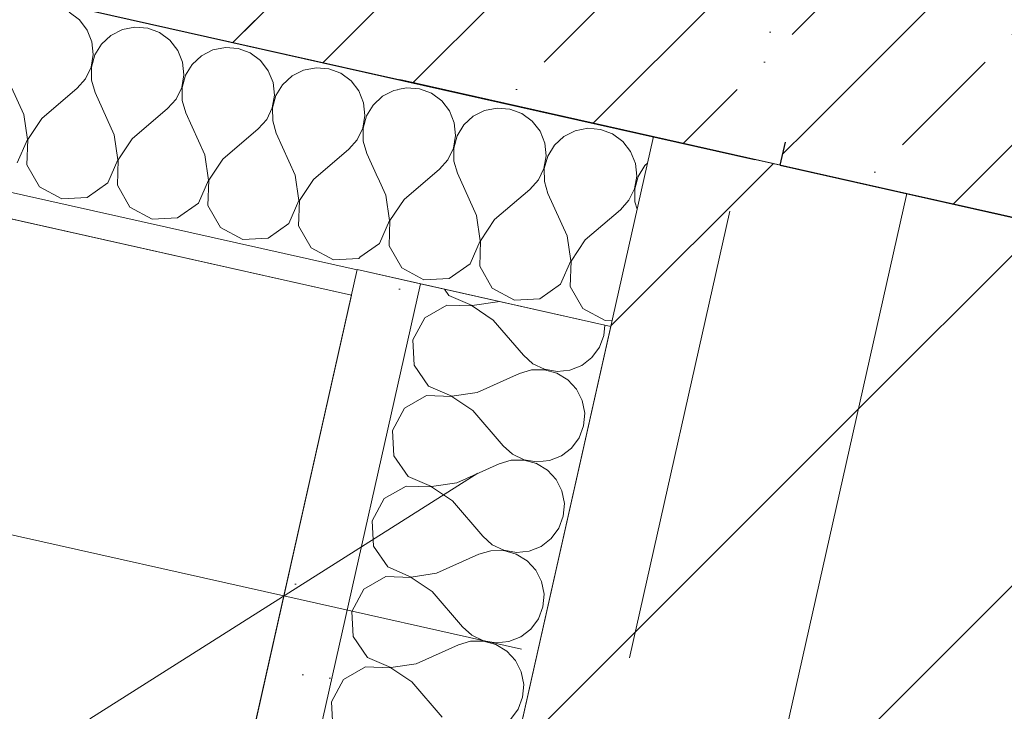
# Model space of a CAD drawing. Header units: millimetres. Extents: x -7145539 to 8272368, y 6117771 to 6337028.
# Tile 115 of 213: x -6865835 to -6865078, y 6135007 to 6135540. Entities that reach past the tile are written whole.
import ezdxf
from ezdxf.enums import TextEntityAlignment as Align

# ---------------------------------------------------------------- set-up
doc = ezdxf.new("R2010")
doc.units = ezdxf.units.MM
doc.header["$MEASUREMENT"] = 0
doc.linetypes.add('Штрихпунктирная', pattern=[670.277762, 352.777767, -176.388884, 0, -141.111112])
for name, color, linetype in [('S - квартира_помещение.АР', 7, 'Continuous'), ('АР-Стены_внешние_.АР', 7, 'Continuous'), ('АР-Стены_внутренние_пилоны.АР', 7, 'Continuous'), ('АР-Чертеж-Оси_Осевые размеры.АР', 7, 'Continuous'), ('АР-Чертеж-Размеры.АР', 7, 'Continuous')]:
    doc.layers.add(name, color=color, linetype=linetype)
for name, color, linetype, lineweight in [('АР-Стены_внешние_.АР_Ном._пера__1', 7, 'Continuous', 30), ('АР-Стены_внутренние_пилоны.АР_Ном._пера__1', 7, 'Continuous', 15), ('АР-Чертеж-Оси_Осевые размеры.АР_Ном._пера__120', 7, 'Continuous', 0), ('АР-Чертеж-Размеры.АР_Ном._пера__1', 7, 'Continuous', 0)]:
    doc.layers.add(name, color=color, linetype=linetype, lineweight=lineweight)
doc.styles.add('РЎР“Р•РќР•Р\xa0Р\x98Р\xa0_РЎРўР\x98Р›Р¬_2', font='GOTHIC.TTF')
doc.styles.add('РЎР“Р•РќР•Р\xa0Р\x98Р\xa0_РЎРўР\x98Р›Р¬_6', font='GOST_Common.ttf')
doc.dimstyles.new('СГЕНЕРИР_СТИЛЬ__5', dxfattribs={"dimtxt": 150, "dimasz": 237.5, "dimexe": 0.18, "dimexo": 0.0625, "dimgap": 0, "dimtad": 1, "dimdec": 0, "dimzin": 0, "dimdsep": 46, "dimtxsty": 'РЎР“Р•РќР•Р\xa0Р\x98Р\xa0_РЎРўР\x98Р›Р¬_6', "dimblk": 'ARROWHEAD_6', "dimblk1": 'ARROWHEAD_6', "dimblk2": 'ARROWHEAD_6', "dimcen": 0.09, "dimse1": 1, "dimse2": 1, "dimclrd": 7, "dimclre": 7, "dimclrt": 7, "dimazin": 0, "dimtfac": 1, "dimtdec": 4, "dimtmove": 0, "dimatfit": 3, "dimfxl": 1, "dimtolj": 1, "dimtzin": 0, "dimarcsym": 0})
pattern_1 = [(45, (-6256761.35, 6563027.8), (-111.369318, 111.369318), [0, -105, 0, -157.5]), (110, (-6256411.35, 6563027.8), (148.001588, 53.868173), [0, -77, 0, -133])]
pattern_2 = [(45, (-6256761.35, 6562677.8), (-84.852814, 84.852814), []), (45, (-6256803.77, 6562720.22), (-84.852814, 84.852814), [90, -30, 0, -30])]
pattern_3 = [(45, (-6256761.35, 6562677.8), (-127.279217, 127.279217), [])]

# ---------------------------------------------------------------- blocks, each defined once
blk = doc.blocks.new('*X815', base_point=(-6256761.35, 6562677.79))
at = {"layer": 'АР-Стены_внешние_.АР_Ном._пера__1', "color": 7, "linetype": 'Continuous', "lineweight": 0}
for p, q in [((-6865789.38, 6135540.06), (-6865797.31, 6135545.92)), ((-6865783.36, 6135532.27), (-6865789.38, 6135540.06)), ((-6865779.69, 6135523.12), (-6865783.36, 6135532.27)), ((-6865765.11, 6135528.17), (-6865772.33, 6135521.47)), ((-6865756.33, 6135532.64), (-6865765.11, 6135528.17)), ((-6865746.66, 6135534.54), (-6865756.33, 6135532.64)), ((-6865736.84, 6135533.73), (-6865746.66, 6135534.54)), ((-6865727.62, 6135530.26), (-6865736.84, 6135533.73)), ((-6865719.69, 6135524.41), (-6865727.62, 6135530.26)), ((-6865778.67, 6135513.32), (-6865779.69, 6135523.12)), ((-6865772.33, 6135521.47), (-6865777.45, 6135513.05)), ((-6865713.66, 6135516.61), (-6865719.69, 6135524.41)), ((-6865780.36, 6135503.61), (-6865778.67, 6135513.32)), ((-6865777.45, 6135513.05), (-6865780.07, 6135503.55)), ((-6865710, 6135507.47), (-6865713.66, 6135516.61)), ((-6865686.64, 6135516.99), (-6865695.42, 6135512.51)), ((-6865676.97, 6135518.89), (-6865686.64, 6135516.99)), ((-6865667.15, 6135518.08), (-6865676.97, 6135518.89)), ((-6865657.92, 6135514.61), (-6865667.15, 6135518.08)), ((-6865650, 6135508.76), (-6865657.92, 6135514.61)), ((-6865708.97, 6135497.67), (-6865710, 6135507.47)), ((-6865702.64, 6135505.81), (-6865707.76, 6135497.39)), ((-6865695.42, 6135512.51), (-6865702.64, 6135505.81)), ((-6865643.97, 6135500.96), (-6865650, 6135508.76)), ((-6865832.28, 6135467.32), (-6865846.93, 6135499.89)), ((-6865784.64, 6135494.73), (-6865780.36, 6135503.61)), ((-6865780.07, 6135503.55), (-6865780, 6135493.69)), ((-6865640.31, 6135491.81), (-6865643.97, 6135500.96)), ((-6865616.94, 6135501.33), (-6865625.72, 6135496.86)), ((-6865607.28, 6135503.24), (-6865616.94, 6135501.33)), ((-6865597.46, 6135502.42), (-6865607.28, 6135503.24)), ((-6865588.23, 6135498.96), (-6865597.46, 6135502.42)), ((-6865580.3, 6135493.1), (-6865588.23, 6135498.96)), ((-6865791.18, 6135487.37), (-6865784.64, 6135494.73)), ((-6865780, 6135493.69), (-6865777.24, 6135484.24)), ((-6865710.66, 6135487.96), (-6865708.97, 6135497.67)), ((-6865707.76, 6135497.39), (-6865710.38, 6135487.9)), ((-6865639.28, 6135482.01), (-6865640.31, 6135491.81)), ((-6865625.72, 6135496.86), (-6865632.95, 6135490.16)), ((-6865574.28, 6135485.31), (-6865580.3, 6135493.1)), ((-6865818.35, 6135464.18), (-6865791.18, 6135487.37)), ((-6865762.59, 6135451.66), (-6865777.24, 6135484.24)), ((-6865714.94, 6135479.08), (-6865710.66, 6135487.96)), ((-6865710.38, 6135487.9), (-6865710.31, 6135478.04)), ((-6865632.95, 6135490.16), (-6865638.07, 6135481.74)), ((-6865570.61, 6135476.16), (-6865574.28, 6135485.31)), ((-6865547.25, 6135485.68), (-6865556.03, 6135481.21)), ((-6865544.47, 6135486.23), (-6865547.25, 6135485.68)), ((-6865721.49, 6135471.71), (-6865714.94, 6135479.08)), ((-6865710.31, 6135478.04), (-6865707.55, 6135468.58)), ((-6865640.97, 6135472.31), (-6865639.28, 6135482.01)), ((-6865638.07, 6135481.74), (-6865640.69, 6135472.24)), ((-6865569.59, 6135466.36), (-6865570.61, 6135476.16)), ((-6865556.03, 6135481.21), (-6865563.26, 6135474.51)), ((-6865748.65, 6135448.53), (-6865721.49, 6135471.71)), ((-6865692.9, 6135436.01), (-6865707.55, 6135468.58)), ((-6865645.25, 6135463.43), (-6865640.97, 6135472.31)), ((-6865640.69, 6135472.24), (-6865640.62, 6135462.39)), ((-6865563.26, 6135474.51), (-6865568.37, 6135466.09)), ((-6865829.45, 6135448), (-6865832.28, 6135467.32)), ((-6865818.35, 6135464.18), (-6865829.17, 6135447.94)), ((-6865651.79, 6135456.06), (-6865645.25, 6135463.43)), ((-6865640.62, 6135462.39), (-6865637.85, 6135452.93)), ((-6865571.28, 6135456.65), (-6865569.59, 6135466.36)), ((-6865568.37, 6135466.09), (-6865571, 6135456.59)), ((-6865678.96, 6135432.88), (-6865651.79, 6135456.06)), ((-6865623.21, 6135420.36), (-6865637.85, 6135452.93)), ((-6865575.56, 6135447.78), (-6865571.28, 6135456.65)), ((-6865571, 6135456.59), (-6865570.92, 6135446.74)), ((-6865837.19, 6135430.08), (-6865829.45, 6135448)), ((-6865829.17, 6135447.94), (-6865829.83, 6135428.43)), ((-6865759.76, 6135432.35), (-6865762.59, 6135451.66)), ((-6865748.65, 6135448.53), (-6865759.48, 6135432.29)), ((-6865582.1, 6135440.41), (-6865575.56, 6135447.78)), ((-6865570.92, 6135446.74), (-6865568.16, 6135437.28)), ((-6865609.27, 6135417.23), (-6865582.1, 6135440.41)), ((-6865559.69, 6135418.45), (-6865568.16, 6135437.28)), ((-6865767.5, 6135414.43), (-6865759.76, 6135432.35)), ((-6865759.48, 6135432.29), (-6865760.14, 6135412.78)), ((-6865690.06, 6135416.7), (-6865692.9, 6135436.01)), ((-6865678.96, 6135432.88), (-6865689.78, 6135416.64)), ((-6865829.83, 6135428.43), (-6865820.14, 6135411.49)), ((-6865783.5, 6135403.26), (-6865767.5, 6135414.43)), ((-6865697.81, 6135398.78), (-6865690.06, 6135416.7)), ((-6865689.78, 6135416.64), (-6865690.45, 6135397.13)), ((-6865620.37, 6135401.05), (-6865623.21, 6135420.36)), ((-6865609.27, 6135417.23), (-6865620.09, 6135400.98)), ((-6865820.14, 6135411.49), (-6865802.99, 6135402.17)), ((-6865760.14, 6135412.78), (-6865750.45, 6135395.84)), ((-6865802.99, 6135402.17), (-6865783.5, 6135403.26)), ((-6865628.11, 6135383.13), (-6865620.37, 6135401.05)), ((-6865620.09, 6135400.98), (-6865620.76, 6135381.47)), ((-6865750.45, 6135395.84), (-6865733.3, 6135386.52)), ((-6865713.81, 6135387.61), (-6865697.81, 6135398.78)), ((-6865690.45, 6135397.13), (-6865680.76, 6135380.18)), ((-6865733.3, 6135386.52), (-6865713.81, 6135387.61)), ((-6865680.76, 6135380.18), (-6865663.61, 6135370.86)), ((-6865644.12, 6135371.95), (-6865628.11, 6135383.13)), ((-6865620.76, 6135381.47), (-6865611.07, 6135364.53)), ((-6865663.61, 6135370.86), (-6865644.12, 6135371.95)), ((-6865611.07, 6135364.53), (-6865593.91, 6135355.21)), ((-6865593.91, 6135355.21), (-6865574.43, 6135356.3)), ((-6865574.43, 6135356.3), (-6865573.51, 6135356.94))]:
    blk.add_line(p, q, dxfattribs=at)
blk = doc.blocks.new('Стена_204_1', base_point=(-6868370.02, 6136231.28))
at = {"layer": 'АР-Стены_внешние_.АР', "linetype": 'Continuous', "lineweight": 0, "true_color": 0x000000}
h = blk.add_hatch(dxfattribs=at)
h.set_pattern_fill('БЛОКИ_БЕТОННЫЕ_ЭФФЕКТИВН_70', color=18, style=0, pattern_type=2)
h.set_pattern_definition([(45, (-6256761.35, 6562677.8), (-127.27922, 127.27922), [])])
h.paths.add_polyline_path([(-6866718.69, 6135962.89), (-6866762.52, 6135767.75), (-6865542.77, 6135493.8), (-6865498.94, 6135688.94)])
h = blk.add_hatch(dxfattribs=at)
h.set_pattern_fill('ШТУКАТУРКА__ГИПС_01_0001', color=18, style=0, pattern_type=2)
h.set_pattern_definition(pattern_1)
h.paths.add_polyline_path([(-6866795.39, 6135621.4), (-6866799.77, 6135601.88), (-6865580.02, 6135327.93), (-6865575.64, 6135347.45)])
at = {"layer": 'АР-Стены_внешние_.АР_Ном._пера__1', "color": 7, "linetype": 'Continuous', "lineweight": 15}
blk.add_line((-6866762.52, 6135767.75), (-6865542.77, 6135493.8), dxfattribs=at)
at = {"layer": 'АР-Стены_внешние_.АР_Ном._пера__1', "color": 7, "linetype": 'Continuous', "lineweight": 0}
blk.add_line((-6866795.39, 6135621.4), (-6865575.64, 6135347.45), dxfattribs=at)
at = {"layer": 'АР-Стены_внешние_.АР_Ном._пера__1', "color": 7, "linetype": 'Continuous', "lineweight": 0, "flags": 128}
blk.add_lwpolyline([(-6866799.77, 6135601.88), (-6865580.02, 6135327.93)], dxfattribs=at)
at = {"layer": 'АР-Стены_внешние_.АР', "color": 7, "lineweight": 0}
blk.add_blockref('*X815', (-6256761.35, 6562677.79), dxfattribs=at)
blk = doc.blocks.new('Стена_275_1', base_point=(-6865130.56, 6135503.71))
at = {"layer": 'АР-Стены_внешние_.АР', "linetype": 'Continuous', "lineweight": 0, "true_color": 0x000000}
h = blk.add_hatch(dxfattribs=at)
h.set_pattern_fill('ЖЕЛЕЗОБЕТОН__PROJECT__0001', color=18, style=0, pattern_type=2)
h.set_pattern_definition(pattern_2)
h.paths.add_polyline_path([(-6865225.73, 6135627.58), (-6866308.77, 6135870.81), (-6866352.59, 6135675.67), (-6865269.56, 6135432.44)])
h = blk.add_hatch(dxfattribs=at)
h.set_pattern_fill('ЖЕЛЕЗОБЕТОН__PROJECT__0001', color=18, style=0, pattern_type=2)
h.set_pattern_definition(pattern_2)
h.paths.add_polyline_path([(-6865225.73, 6135627.58), (-6865269.56, 6135432.44), (-6865246.03, 6135445.94), (-6865206.22, 6135623.2)])
at = {"layer": 'АР-Стены_внешние_.АР_Ном._пера__1', "color": 7, "linetype": 'Continuous', "lineweight": 30, "flags": 128}
blk.add_lwpolyline([(-6866352.59, 6135675.67), (-6865269.56, 6135432.44)], dxfattribs=at)
at = {"layer": 'АР-Стены_внутренние_пилоны.АР_Ном._пера__1', "color": 7, "linetype": 'Continuous', "lineweight": 30}
blk.add_line((-6865269.56, 6135432.44), (-6865269.55, 6135432.44), dxfattribs=at)
blk = doc.blocks.new('Стена_319_1', base_point=(-6864714.19, 6137357.81))
at = {"layer": 'АР-Стены_внутренние_пилоны.АР', "linetype": 'Continuous', "lineweight": 0, "true_color": 0x000000}
h = blk.add_hatch(dxfattribs=at)
h.set_pattern_fill('ЖЕЛЕЗОБЕТОН__PROJECT__0001', color=18, style=0, pattern_type=2)
h.set_pattern_definition(pattern_2)
h.paths.add_polyline_path([(-6865206.22, 6135623.2), (-6865246.03, 6135445.94), (-6865012.85, 6135579.77)])
h = blk.add_hatch(dxfattribs=at)
h.set_pattern_fill('ЖЕЛЕЗОБЕТОН__PROJECT__0001', color=18, style=0, pattern_type=2)
h.set_pattern_definition(pattern_2)
h.paths.add_polyline_path([(-6865250.04, 6135428.06), (-6865054.9, 6135384.23), (-6865011.08, 6135579.37), (-6865012.85, 6135579.77), (-6865246.03, 6135445.94)])
h = blk.add_hatch(dxfattribs=at)
h.set_pattern_fill('ШТУКАТУРКА__ГИПС_01_0001', color=18, style=0, pattern_type=2)
h.set_pattern_definition(pattern_1)
h.paths.add_polyline_path([(-6865246.03, 6135445.94), (-6865269.56, 6135432.44), (-6865250.04, 6135428.06)])
at = {"layer": 'АР-Стены_внешние_.АР_Ном._пера__1', "color": 7, "linetype": 'Continuous', "lineweight": 30}
blk.add_line((-6865250.04, 6135428.06), (-6865246.03, 6135445.94), dxfattribs=at)
at = {"layer": 'АР-Стены_внешние_.АР_Ном._пера__1', "color": 7, "linetype": 'Continuous', "lineweight": 0, "flags": 128}
blk.add_lwpolyline([(-6865269.56, 6135432.44), (-6865250.04, 6135428.06)], dxfattribs=at)
at = {"layer": 'АР-Стены_внешние_.АР_Ном._пера__1', "color": 7, "linetype": 'Continuous', "lineweight": 30, "flags": 128}
blk.add_lwpolyline([(-6865250.04, 6135428.06), (-6865054.9, 6135384.23)], dxfattribs=at)
at = {"layer": 'АР-Стены_внутренние_пилоны.АР_Ном._пера__1', "color": 7, "linetype": 'Continuous', "lineweight": 30}
blk.add_line((-6865269.56, 6135432.44), (-6865269.55, 6135432.44), dxfattribs=at)
blk = doc.blocks.new('Стена_336_1', base_point=(-6865491.05, 6134355.06))
at = {"layer": 'АР-Стены_внешние_.АР', "linetype": 'Continuous', "lineweight": 0, "true_color": 0x000000}
h = blk.add_hatch(dxfattribs=at)
h.set_pattern_fill('БЛОКИ_БЕТОННЫЕ_ЭФФЕКТИВН_78', color=18, style=0, pattern_type=2)
h.set_pattern_definition(pattern_3)
h.paths.add_polyline_path([(-6865393.48, 6134333.14), (-6865152.43, 6135406.41), (-6865347.57, 6135450.24), (-6865588.62, 6134376.97)])
at = {"layer": 'АР-Стены_внешние_.АР_Ном._пера__1', "color": 7, "linetype": 'Continuous', "lineweight": 15, "flags": 128}
for points in [[(-6865347.57, 6135450.24), (-6865588.62, 6134376.97)], [(-6865152.43, 6135406.41), (-6865347.57, 6135450.24)], [(-6865393.48, 6134333.14), (-6865152.43, 6135406.41)]]:
    blk.add_lwpolyline(points, dxfattribs=at)
blk = doc.blocks.new('Стена_337_1', base_point=(-6865295.91, 6134311.23))
at = {"layer": 'АР-Стены_внешние_.АР', "linetype": 'Continuous', "lineweight": 0, "true_color": 0x000000}
h = blk.add_hatch(dxfattribs=at)
h.set_pattern_fill('БЛОКИ_БЕТОННЫЕ_ЭФФЕКТИВН_78', color=18, style=0, pattern_type=2)
h.set_pattern_definition(pattern_3)
h.paths.add_polyline_path([(-6865198.34, 6134289.31), (-6864957.29, 6135362.58), (-6865152.43, 6135406.41), (-6865393.48, 6134333.14)])
at = {"layer": 'АР-Стены_внешние_.АР_Ном._пера__1', "color": 7, "linetype": 'Continuous', "lineweight": 15, "flags": 128}
for points in [[(-6865152.43, 6135406.41), (-6865393.48, 6134333.14)], [(-6864957.29, 6135362.58), (-6865152.43, 6135406.41)]]:
    blk.add_lwpolyline(points, dxfattribs=at)
blk = doc.blocks.new('*X1044', base_point=(-6256761.35, 6562677.79))
at = {"layer": 'АР-Стены_внешние_.АР_Ном._пера__1', "color": 7, "linetype": 'Continuous', "lineweight": 0}
for p, q in [((-6865537.52, 6135487.85), (-6865544.41, 6135486.49)), ((-6865527.7, 6135487.04), (-6865537.52, 6135487.85)), ((-6865518.48, 6135483.57), (-6865527.7, 6135487.04)), ((-6865510.55, 6135477.72), (-6865518.48, 6135483.57)), ((-6865504.53, 6135469.92), (-6865510.55, 6135477.72)), ((-6865500.86, 6135460.77), (-6865504.53, 6135469.92)), ((-6865477.5, 6135470.29), (-6865486.28, 6135465.82)), ((-6865467.83, 6135472.2), (-6865477.5, 6135470.29)), ((-6865458.01, 6135471.38), (-6865467.83, 6135472.2)), ((-6865448.79, 6135467.92), (-6865458.01, 6135471.38)), ((-6865440.86, 6135462.06), (-6865448.79, 6135467.92)), ((-6865499.84, 6135450.97), (-6865500.86, 6135460.77)), ((-6865486.28, 6135465.82), (-6865493.51, 6135459.12)), ((-6865434.84, 6135454.27), (-6865440.86, 6135462.06)), ((-6865493.51, 6135459.12), (-6865498.62, 6135450.7)), ((-6865431.17, 6135445.12), (-6865434.84, 6135454.27)), ((-6865407.81, 6135454.64), (-6865416.59, 6135450.17)), ((-6865398.14, 6135456.54), (-6865407.81, 6135454.64)), ((-6865388.32, 6135455.73), (-6865398.14, 6135456.54)), ((-6865379.09, 6135452.27), (-6865388.32, 6135455.73)), ((-6865501.53, 6135441.26), (-6865499.84, 6135450.97)), ((-6865498.62, 6135450.7), (-6865501.25, 6135441.2)), ((-6865430.14, 6135435.32), (-6865431.17, 6135445.12)), ((-6865416.59, 6135450.17), (-6865423.81, 6135443.47)), ((-6865371.17, 6135446.41), (-6865379.09, 6135452.27)), ((-6865365.14, 6135438.61), (-6865371.17, 6135446.41)), ((-6865505.81, 6135432.39), (-6865501.53, 6135441.26)), ((-6865501.25, 6135441.2), (-6865501.17, 6135431.35)), ((-6865423.81, 6135443.47), (-6865428.93, 6135435.05)), ((-6865361.48, 6135429.47), (-6865365.14, 6135438.61)), ((-6865512.35, 6135425.02), (-6865505.81, 6135432.39)), ((-6865501.17, 6135431.35), (-6865498.41, 6135421.89)), ((-6865431.84, 6135425.61), (-6865430.14, 6135435.32)), ((-6865428.93, 6135435.05), (-6865431.55, 6135425.55)), ((-6865352.21, 6135429.59), (-6865354.12, 6135427.82)), ((-6865539.52, 6135401.84), (-6865512.35, 6135425.02)), ((-6865436.11, 6135416.74), (-6865431.84, 6135425.61)), ((-6865431.55, 6135425.55), (-6865431.48, 6135415.7)), ((-6865360.45, 6135419.67), (-6865361.48, 6135429.47)), ((-6865354.12, 6135427.82), (-6865359.24, 6135419.39)), ((-6865553.46, 6135404.97), (-6865559.63, 6135418.71)), ((-6865483.76, 6135389.32), (-6865498.41, 6135421.89)), ((-6865442.66, 6135409.37), (-6865436.11, 6135416.74)), ((-6865431.48, 6135415.7), (-6865428.72, 6135406.24)), ((-6865362.14, 6135409.96), (-6865360.45, 6135419.67)), ((-6865359.24, 6135419.39), (-6865361.86, 6135409.9)), ((-6865469.83, 6135386.19), (-6865442.66, 6135409.37)), ((-6865366.42, 6135401.08), (-6865362.14, 6135409.96)), ((-6865361.86, 6135409.9), (-6865361.79, 6135400.04)), ((-6865550.62, 6135385.66), (-6865553.46, 6135404.97)), ((-6865539.52, 6135401.84), (-6865550.34, 6135385.59)), ((-6865414.07, 6135373.66), (-6865428.72, 6135406.24)), ((-6865372.96, 6135393.72), (-6865366.42, 6135401.08)), ((-6865361.79, 6135400.04), (-6865360.12, 6135394.34)), ((-6865400.13, 6135370.53), (-6865372.96, 6135393.72)), ((-6865558.36, 6135367.74), (-6865550.62, 6135385.66)), ((-6865550.34, 6135385.59), (-6865551, 6135366.09)), ((-6865480.93, 6135370), (-6865483.76, 6135389.32)), ((-6865469.83, 6135386.19), (-6865480.65, 6135369.94)), ((-6865488.67, 6135352.09), (-6865480.93, 6135370)), ((-6865480.65, 6135369.94), (-6865481.31, 6135350.43)), ((-6865411.24, 6135354.35), (-6865414.07, 6135373.66)), ((-6865400.13, 6135370.53), (-6865410.95, 6135354.29)), ((-6865573.45, 6135357.21), (-6865558.36, 6135367.74)), ((-6865551, 6135366.09), (-6865541.31, 6135349.14)), ((-6865418.98, 6135336.43), (-6865411.24, 6135354.35)), ((-6865410.95, 6135354.29), (-6865411.62, 6135334.78)), ((-6865541.31, 6135349.14), (-6865524.16, 6135339.82)), ((-6865504.67, 6135340.91), (-6865488.67, 6135352.09)), ((-6865481.31, 6135350.43), (-6865471.62, 6135333.49)), ((-6865524.16, 6135339.82), (-6865504.67, 6135340.91)), ((-6865471.62, 6135333.49), (-6865454.47, 6135324.17)), ((-6865434.98, 6135325.26), (-6865418.98, 6135336.43)), ((-6865411.62, 6135334.78), (-6865401.93, 6135317.84)), ((-6865454.47, 6135324.17), (-6865434.98, 6135325.26)), ((-6865401.93, 6135317.84), (-6865384.78, 6135308.52)), ((-6865384.78, 6135308.52), (-6865379.33, 6135308.82))]:
    blk.add_line(p, q, dxfattribs=at)
blk = doc.blocks.new('Стена_338_1', base_point=(-6865542.71, 6135494.07))
at = {"layer": 'АР-Стены_внешние_.АР_Ном._пера__1', "color": 7, "linetype": 'Continuous', "lineweight": 0, "flags": 128}
for points in [[(-6865347.57, 6135450.24), (-6865542.71, 6135494.07)], [(-6865575.58, 6135347.71), (-6865380.44, 6135303.88)]]:
    blk.add_lwpolyline(points, dxfattribs=at)
at = {"layer": 'АР-Стены_внешние_.АР', "color": 7, "lineweight": 0}
blk.add_blockref('*X1044', (-6256761.35, 6562677.79), dxfattribs=at)
blk = doc.blocks.new('Стандартный Маркер Сетки[171]_1', base_point=(-6861984.62, 6150104.26))
at = {"layer": 'АР-Чертеж-Оси_Осевые размеры.АР_Ном._пера__120', "color": 7, "linetype": 'Штрихпунктирная', "lineweight": 0}
blk.add_line((-6862203.76, 6149128.56), (-6866766.26, 6128814.16), dxfattribs=at)
at = {"layer": 'АР-Чертеж-Оси_Осевые размеры.АР_Ном._пера__120', "color": 7, "lineweight": 0, "style": 'РЎР“Р•РќР•Р\xa0Р\x98Р\xa0_РЎРўР\x98Р›Р¬_2'}
blk.add_attdef('AC_MarkerText_1', text='', height=350, rotation=347.34172, dxfattribs=at).set_placement((-6867025.04, 6127531.7), align=Align.TOP_CENTER)
blk = doc.blocks.new('Стандартный Маркер Сетки[192]_1', base_point=(-6861984.62, 6150104.26))
at = {"layer": 'АР-Чертеж-Оси_Осевые размеры.АР_Ном._пера__120', "color": 7, "linetype": 'Штрихпунктирная', "lineweight": 0}
blk.add_line((-6862203.76, 6149128.56), (-6866766.26, 6128814.16), dxfattribs=at)
at = {"layer": 'АР-Чертеж-Оси_Осевые размеры.АР_Ном._пера__120', "color": 7, "lineweight": 0, "style": 'РЎР“Р•РќР•Р\xa0Р\x98Р\xa0_РЎРўР\x98Р›Р¬_2'}
blk.add_attdef('AC_MarkerText_1', text='', height=350, rotation=347.34172, dxfattribs=at).set_placement((-6867025.04, 6127531.7), align=Align.TOP_CENTER)
blk = doc.blocks.new('*D1140', base_point=(-6256761.35, 6562677.79))
at = {"layer": 'АР-Чертеж-Размеры.АР_Ном._пера__1', "color": 7, "linetype": 'Continuous', "lineweight": 0, "transparency": 16777216}
for p, q in [((-6866800.43, 6135598.96), (-6866903.15, 6135141.61)), ((-6867001.14, 6135275.71), (-6866702.44, 6135464.85)), ((-6865632.03, 6135096.33), (-6866851.79, 6135370.28)), ((-6865580.67, 6135325.01), (-6865683.39, 6134867.65)), ((-6865781.38, 6135001.76), (-6865482.68, 6135190.9)), ((-6865449.09, 6135055.24), (-6865632.03, 6135096.33))]:
    blk.add_line(p, q, dxfattribs=at)
at = {"layer": 'АР-Чертеж-Размеры.АР_Ном._пера__1', "color": 7, "lineweight": 0, "transparency": 16777216, "insert": (-6866453.21, 6135311.51), "char_height": 150, "attachment_point": 7, "rotation": 347.34172, "style": 'РЎР“Р•РќР•Р\xa0Р\x98Р\xa0_РЎРўР\x98Р›Р¬_6'}
blk.add_mtext('\\A1;{\\pql;\\fGOST Common|b0|i0|c204|p0;\\W1.000000;1\xa0250}', dxfattribs=at)
blk = doc.blocks.new('ARROWHEAD_6')
at = {"color": 0, "linetype": 'Continuous', "lineweight": 0}
for p, q in [((-0.5, -0.5), (0.5, 0.5)), ((0, 0), (-1, 0))]:
    blk.add_line(p, q, dxfattribs=at)
blk = doc.blocks.new('*D1141', base_point=(-6256761.35, 6562677.79))
at = {"layer": 'АР-Чертеж-Размеры.АР_Ном._пера__1', "color": 7, "linetype": 'Continuous', "lineweight": 0, "transparency": 16777216}
for p, q in [((-6868263.9, 6135927.65), (-6868366.62, 6135470.29)), ((-6868165.9, 6135793.54), (-6868464.61, 6135604.4)), ((-6868315.26, 6135698.97), (-6868498.2, 6135740.06)), ((-6866851.79, 6135370.28), (-6868315.26, 6135698.97)), ((-6866800.43, 6135598.96), (-6866903.15, 6135141.61)), ((-6867001.14, 6135275.71), (-6866702.44, 6135464.85)), ((-6865632.03, 6135096.33), (-6866851.79, 6135370.28))]:
    blk.add_line(p, q, dxfattribs=at)
at = {"layer": 'АР-Чертеж-Размеры.АР_Ном._пера__1', "color": 7, "lineweight": 0, "transparency": 16777216, "insert": (-6867794.82, 6135612.83), "char_height": 150, "attachment_point": 7, "rotation": 347.34172, "style": 'РЎР“Р•РќР•Р\xa0Р\x98Р\xa0_РЎРўР\x98Р›Р¬_6'}
blk.add_mtext('\\A1;{\\pql;\\fGOST Common|b0|i0|c204|p0;\\W1.000000;1\xa0500}', dxfattribs=at)
blk = doc.blocks.new('*X1345', base_point=(-6256761.35, 6562677.79))
at = {"layer": 'АР-Стены_внешние_.АР_Ном._пера__1', "color": 7, "linetype": 'Continuous', "lineweight": 0}
for p, q in [((-6865508.34, 6135332.61), (-6865504.93, 6135327.72)), ((-6865504.93, 6135327.72), (-6865487.01, 6135319.98)), ((-6865506.58, 6135320.36), (-6865523.52, 6135310.67)), ((-6865487.07, 6135319.7), (-6865506.58, 6135320.36)), ((-6865470.83, 6135308.88), (-6865487.07, 6135319.7)), ((-6865487.01, 6135319.98), (-6865467.7, 6135322.81)), ((-6865467.7, 6135322.81), (-6865466.71, 6135323.26)), ((-6865523.52, 6135310.67), (-6865532.84, 6135293.52)), ((-6865470.83, 6135308.88), (-6865447.65, 6135281.71)), ((-6865385.63, 6135297.06), (-6865384.98, 6135304.9)), ((-6865532.84, 6135293.52), (-6865531.75, 6135274.03)), ((-6865389.1, 6135287.84), (-6865385.63, 6135297.06)), ((-6865394.95, 6135279.91), (-6865389.1, 6135287.84)), ((-6865447.65, 6135281.71), (-6865440.28, 6135275.16)), ((-6865402.75, 6135273.89), (-6865394.95, 6135279.91)), ((-6865531.75, 6135274.03), (-6865520.58, 6135258.03)), ((-6865441.32, 6135270.53), (-6865450.78, 6135267.77)), ((-6865431.46, 6135270.6), (-6865441.32, 6135270.53)), ((-6865440.28, 6135275.16), (-6865431.4, 6135270.89)), ((-6865421.97, 6135267.98), (-6865431.46, 6135270.6)), ((-6865431.4, 6135270.89), (-6865421.69, 6135269.19)), ((-6865411.89, 6135270.22), (-6865402.75, 6135273.89)), ((-6865483.35, 6135253.12), (-6865450.78, 6135267.77)), ((-6865413.55, 6135262.86), (-6865421.97, 6135267.98)), ((-6865421.69, 6135269.19), (-6865411.89, 6135270.22)), ((-6865406.84, 6135255.64), (-6865413.55, 6135262.86)), ((-6865520.58, 6135258.03), (-6865502.66, 6135250.29)), ((-6865402.37, 6135246.86), (-6865406.84, 6135255.64)), ((-6865522.23, 6135250.67), (-6865539.18, 6135240.98)), ((-6865502.72, 6135250), (-6865522.23, 6135250.67)), ((-6865486.48, 6135239.18), (-6865502.72, 6135250)), ((-6865502.66, 6135250.29), (-6865483.35, 6135253.12)), ((-6865539.18, 6135240.98), (-6865548.49, 6135223.83)), ((-6865400.47, 6135237.19), (-6865402.37, 6135246.86)), ((-6865486.48, 6135239.18), (-6865463.3, 6135212.01)), ((-6865401.28, 6135227.37), (-6865400.47, 6135237.19)), ((-6865404.75, 6135218.15), (-6865401.28, 6135227.37)), ((-6865548.49, 6135223.83), (-6865547.4, 6135204.34)), ((-6865410.6, 6135210.22), (-6865404.75, 6135218.15)), ((-6865463.3, 6135212.01), (-6865455.93, 6135205.47)), ((-6865418.4, 6135204.19), (-6865410.6, 6135210.22)), ((-6865547.4, 6135204.34), (-6865536.23, 6135188.33)), ((-6865455.93, 6135205.47), (-6865447.05, 6135201.19)), ((-6865427.54, 6135200.53), (-6865418.4, 6135204.19)), ((-6865499, 6135183.43), (-6865466.43, 6135198.08)), ((-6865456.97, 6135200.84), (-6865466.43, 6135198.08)), ((-6865447.12, 6135200.91), (-6865456.97, 6135200.84)), ((-6865437.62, 6135198.29), (-6865447.12, 6135200.91)), ((-6865447.05, 6135201.19), (-6865437.35, 6135199.5)), ((-6865429.2, 6135193.17), (-6865437.62, 6135198.29)), ((-6865437.35, 6135199.5), (-6865427.54, 6135200.53)), ((-6865536.23, 6135188.33), (-6865518.31, 6135180.59)), ((-6865422.5, 6135185.95), (-6865429.2, 6135193.17)), ((-6865537.88, 6135180.98), (-6865554.83, 6135171.29)), ((-6865518.38, 6135180.31), (-6865537.88, 6135180.98)), ((-6865502.13, 6135169.49), (-6865518.38, 6135180.31)), ((-6865518.31, 6135180.59), (-6865499, 6135183.43)), ((-6865418.02, 6135177.17), (-6865422.5, 6135185.95)), ((-6865416.12, 6135167.5), (-6865418.02, 6135177.17)), ((-6865554.83, 6135171.29), (-6865564.15, 6135154.13)), ((-6865502.13, 6135169.49), (-6865478.95, 6135142.32)), ((-6865416.93, 6135157.68), (-6865416.12, 6135167.5)), ((-6865420.4, 6135148.45), (-6865416.93, 6135157.68)), ((-6865564.15, 6135154.13), (-6865563.06, 6135134.65)), ((-6865478.95, 6135142.32), (-6865471.58, 6135135.78)), ((-6865426.25, 6135140.53), (-6865420.4, 6135148.45)), ((-6865563.06, 6135134.65), (-6865551.88, 6135118.64)), ((-6865471.58, 6135135.78), (-6865462.7, 6135131.5)), ((-6865443.2, 6135130.84), (-6865434.05, 6135134.5)), ((-6865434.05, 6135134.5), (-6865426.25, 6135140.53)), ((-6865514.65, 6135113.74), (-6865482.08, 6135128.38)), ((-6865472.62, 6135131.15), (-6865482.08, 6135128.38)), ((-6865462.77, 6135131.22), (-6865472.62, 6135131.15)), ((-6865453.27, 6135128.6), (-6865462.77, 6135131.22)), ((-6865462.7, 6135131.5), (-6865453, 6135129.81)), ((-6865444.85, 6135123.48), (-6865453.27, 6135128.6)), ((-6865453, 6135129.81), (-6865443.2, 6135130.84)), ((-6865438.15, 6135116.25), (-6865444.85, 6135123.48)), ((-6865553.53, 6135111.28), (-6865570.48, 6135101.59)), ((-6865534.03, 6135110.62), (-6865553.53, 6135111.28)), ((-6865551.88, 6135118.64), (-6865533.96, 6135110.9)), ((-6865533.96, 6135110.9), (-6865514.65, 6135113.74)), ((-6865433.68, 6135107.47), (-6865438.15, 6135116.25)), ((-6865517.78, 6135099.8), (-6865534.03, 6135110.62)), ((-6865431.77, 6135097.8), (-6865433.68, 6135107.47)), ((-6865570.48, 6135101.59), (-6865579.8, 6135084.44)), ((-6865517.78, 6135099.8), (-6865494.6, 6135072.63)), ((-6865432.59, 6135087.98), (-6865431.77, 6135097.8)), ((-6865579.8, 6135084.44), (-6865578.71, 6135064.95)), ((-6865436.05, 6135078.76), (-6865432.59, 6135087.98)), ((-6865441.9, 6135070.83), (-6865436.05, 6135078.76)), ((-6865494.6, 6135072.63), (-6865487.23, 6135066.09)), ((-6865487.23, 6135066.09), (-6865478.36, 6135061.81)), ((-6865449.7, 6135064.81), (-6865441.9, 6135070.83)), ((-6865578.71, 6135064.95), (-6865567.53, 6135048.95)), ((-6865530.3, 6135044.04), (-6865497.73, 6135058.69)), ((-6865488.27, 6135061.45), (-6865497.73, 6135058.69)), ((-6865478.42, 6135061.53), (-6865488.27, 6135061.45)), ((-6865468.92, 6135058.9), (-6865478.42, 6135061.53)), ((-6865478.36, 6135061.81), (-6865468.65, 6135060.12)), ((-6865460.5, 6135053.79), (-6865468.92, 6135058.9)), ((-6865468.65, 6135060.12), (-6865458.85, 6135061.14)), ((-6865458.85, 6135061.14), (-6865449.7, 6135064.81)), ((-6865453.8, 6135046.56), (-6865460.5, 6135053.79)), ((-6865567.53, 6135048.95), (-6865549.62, 6135041.21)), ((-6865549.62, 6135041.21), (-6865530.3, 6135044.04)), ((-6865449.33, 6135037.78), (-6865453.8, 6135046.56)), ((-6865569.19, 6135041.59), (-6865586.13, 6135031.9)), ((-6865549.68, 6135040.93), (-6865569.19, 6135041.59)), ((-6865533.43, 6135030.1), (-6865549.68, 6135040.93)), ((-6865447.43, 6135028.11), (-6865449.33, 6135037.78)), ((-6865586.13, 6135031.9), (-6865595.45, 6135014.75)), ((-6865533.43, 6135030.1), (-6865510.25, 6135002.94)), ((-6865448.24, 6135018.29), (-6865447.43, 6135028.11)), ((-6865595.45, 6135014.75), (-6865594.36, 6134995.26)), ((-6865451.7, 6135009.07), (-6865448.24, 6135018.29)), ((-6865457.56, 6135001.14), (-6865451.7, 6135009.07))]:
    blk.add_line(p, q, dxfattribs=at)
blk = doc.blocks.new('Стена_368_1', base_point=(-6865380.44, 6135303.88))
at = {"layer": 'АР-Стены_внешние_.АР', "linetype": 'Continuous', "lineweight": 0, "true_color": 0x000000}
h = blk.add_hatch(dxfattribs=at)
h.set_pattern_fill('ШТУКАТУРКА__ГИПС_01_0001', color=18, style=0, pattern_type=2)
h.set_pattern_definition(pattern_1)
h.paths.add_polyline_path([(-6865575.58, 6135347.71), (-6865821, 6134254.93), (-6865762.9, 6134285.44), (-6865526.79, 6135336.75)])
at = {"layer": 'АР-Стены_внешние_.АР_Ном._пера__1', "color": 7, "linetype": 'Continuous', "lineweight": 0}
blk.add_line((-6865526.79, 6135336.75), (-6865734.96, 6134409.84), dxfattribs=at)
at = {"layer": 'АР-Стены_внешние_.АР_Ном._пера__1', "color": 7, "linetype": 'Continuous', "lineweight": 0, "flags": 128}
for points in [[(-6865575.58, 6135347.71), (-6865821, 6134254.93)], [(-6865575.58, 6135347.71), (-6865526.79, 6135336.75)], [(-6865526.79, 6135336.75), (-6865380.44, 6135303.88)], [(-6865588.6, 6134376.97), (-6865380.44, 6135303.88)]]:
    blk.add_lwpolyline(points, dxfattribs=at)
at = {"layer": 'АР-Стены_внешние_.АР', "color": 7, "lineweight": 0}
blk.add_blockref('*X1345', (-6256761.35, 6562677.79), dxfattribs=at)

msp = doc.modelspace()

# ---------------------------------------------------------------- linework, layer by layer
at = {"layer": 'S - квартира_помещение.АР', "color": 254, "linetype": 'Continuous', "lineweight": 0, "true_color": 0xd8d8d8, "flags": 128}
msp.add_lwpolyline([(-6865580.01, 6135327.93), (-6868263.3, 6135930.58), (-6868482.44, 6134954.87), (-6865799.16, 6134352.21)], close=True, dxfattribs=at)

# ---------------------------------------------------------------- block references
at = {"layer": 'АР-Стены_внешние_.АР', "color": 7, "lineweight": 0}
for name, p in [('Стена_204_1', (-6868370.02, 6136231.28)), ('Стена_275_1', (-6865130.56, 6135503.71)), ('Стена_338_1', (-6865542.71, 6135494.07)), ('Стена_336_1', (-6865491.05, 6134355.06)), ('Стена_337_1', (-6865295.91, 6134311.23)), ('Стена_368_1', (-6865380.44, 6135303.88))]:
    msp.add_blockref(name, p, dxfattribs=at)
at = {"layer": 'АР-Стены_внутренние_пилоны.АР', "color": 7, "lineweight": 0}
msp.add_blockref('Стена_319_1', (-6864714.19, 6137357.81), dxfattribs=at)
at = {"layer": 'АР-Чертеж-Оси_Осевые размеры.АР', "color": 8, "linetype": 'Continuous', "lineweight": 15}
for name in ['Стандартный Маркер Сетки[171]_1', 'Стандартный Маркер Сетки[192]_1']:
    msp.add_blockref(name, (-6861984.62, 6150104.26), dxfattribs=at)

# ---------------------------------------------------------------- dimensions: what is measured, and where the dimension line sits
at = {"layer": 'АР-Чертеж-Размеры.АР', "color": 7, "linetype": 'Continuous', "lineweight": 0}
for base, p1, p2, picture, middle in [((-6868315.26, 6135698.97), (-6866714.31, 6135982.4), (-6868532.78, 6134730.47), '*D1141', (-6867527.33, 6135629.62)), ((-6866851.79, 6135370.28), (-6865632.03, 6135096.33), (-6866714.31, 6135982.4), '*D1140', (-6866185.72, 6135328.3))]:
    dim = msp.add_linear_dim(base=base, p1=p1, p2=p2, angle=167.34172, dimstyle='СГЕНЕРИР_СТИЛЬ__5', dxfattribs=at)
    dim.commit()
    dim.dimension.update_dxf_attribs({"geometry": picture, "text_midpoint": middle, "dimtype": 160, "text_rotation": 347.34172})

doc.saveas('drawing.dxf')
